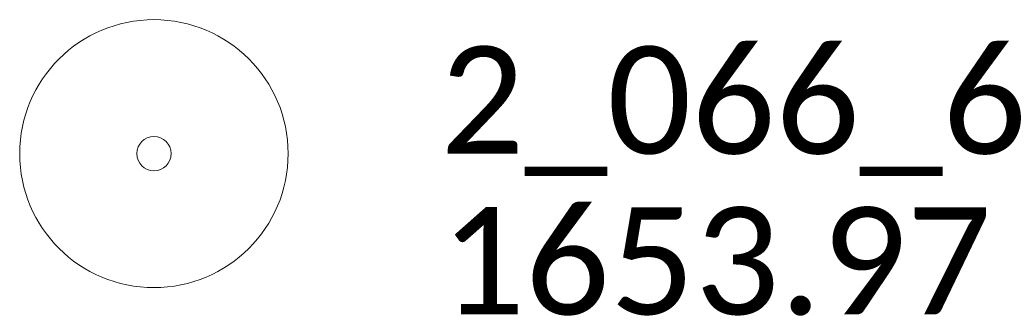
# Model space of a CAD drawing. Extents: x 386237 to 390135, y 96958 to 113752.
# Tile 114 of 116: x 389766 to 389821, y 112767 to 112783. Entities that reach past the tile are written whole.
import ezdxf

# ---------------------------------------------------------------- set-up
doc = ezdxf.new("R2010")
doc.units = 0
doc.header["$MEASUREMENT"] = 0
doc.layers.add('E_MAP_PassPoints', color=41, linetype='Continuous', lineweight=18)
doc.styles.add('CalibriLight', font='calibril.ttf')

# ---------------------------------------------------------------- blocks, each defined once
blk = doc.blocks.new('PP')
at = {"layer": 'E_MAP_PassPoints', "lineweight": 0}
for radius in [7.5, 0.96]:
    blk.add_circle((0, 0), radius, dxfattribs=at)

msp = doc.modelspace()

# ---------------------------------------------------------------- block references
at = {"layer": 'E_MAP_PassPoints', "lineweight": 0}
msp.add_blockref('PP', (389773.151, 112775.784), dxfattribs=at)
msp.add_blockref('PP', (389773.151, 112775.784), dxfattribs=at)

# ---------------------------------------------------------------- texts
at = {"layer": 'E_MAP_PassPoints', "lineweight": 0, "style": 'CalibriLight'}
for s, p in [('2_066_6', (389789.151, 112775.784)), ('2_066_6', (389789.151, 112775.784)), ('1653.97', (389789.151, 112766.784)), ('1653.97', (389789.151, 112766.784))]:
    msp.add_text(s, height=6, dxfattribs=at).set_placement(p)

doc.saveas('drawing.dxf')
